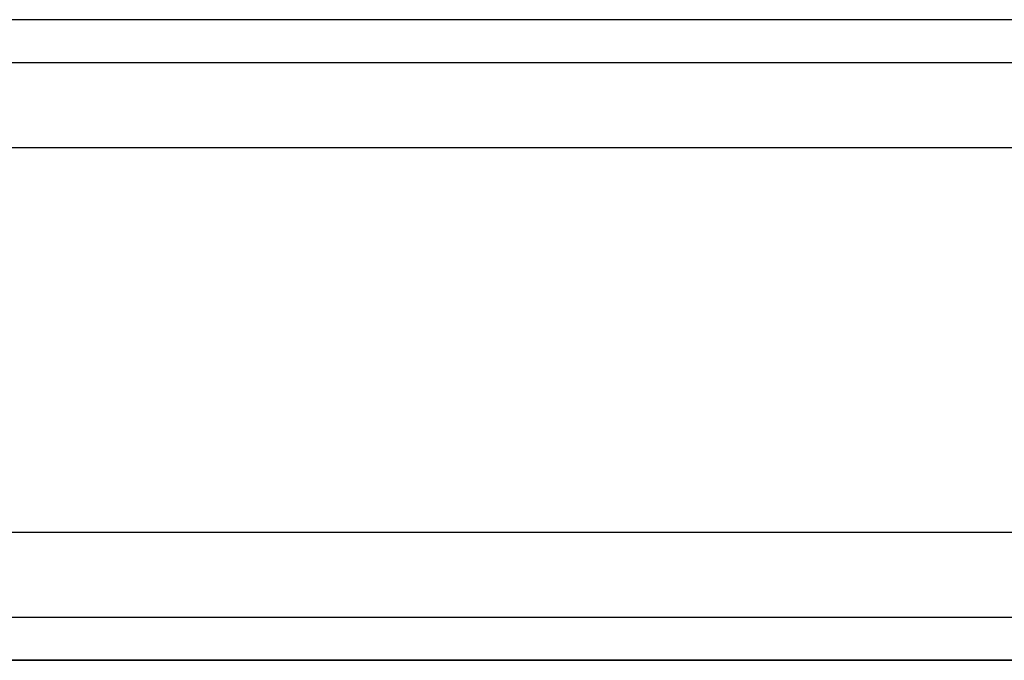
# Model space of a CAD drawing. Header units: millimetres. Extents: x -7950 to -6950, y 4408 to 5408.
# Tile 64 of 111: x -7120 to -7097, y 4856 to 4871. Entities that reach past the tile are written whole.
import ezdxf

# ---------------------------------------------------------------- set-up
doc = ezdxf.new("R2010")
doc.units = ezdxf.units.MM
doc.layers.add('SHOW Mini_Barndoor 002', color=7, linetype='Continuous', true_color=0x000000)

msp = doc.modelspace()

# ---------------------------------------------------------------- linework, layer by layer
at = {"layer": 'SHOW Mini_Barndoor 002', "color": 18, "lineweight": -3, "true_color": 0x000000}
for points in [[(-7087.035, 4870.667), (-7129.808, 4870.667)], [(-7129.808, 4869.667), (-7087.035, 4869.667)], [(-7084.047, 4867.667), (-7084.048, 4867.667), (-7084.052, 4867.667), (-7084.066, 4867.667), (-7084.124, 4867.667), (-7084.36, 4867.667), (-7085.339, 4867.667), (-7089.481, 4867.667), (-7106.717, 4867.667), (-7161.447, 4867.667)], [(-7161.447, 4858.667), (-7106.717, 4858.667), (-7089.481, 4858.667), (-7085.339, 4858.667), (-7084.36, 4858.667), (-7084.124, 4858.667), (-7084.066, 4858.667), (-7084.052, 4858.667), (-7084.048, 4858.667), (-7084.047, 4858.667)], [(-7078.347, 4856.667), (-7078.348, 4856.667), (-7078.352, 4856.667), (-7078.367, 4856.667), (-7078.43, 4856.667), (-7078.683, 4856.667), (-7079.734, 4856.667), (-7084.182, 4856.667), (-7102.686, 4856.667), (-7161.447, 4856.667)], [(-7078.347, 4855.667), (-7078.348, 4855.667), (-7078.352, 4855.667), (-7078.367, 4855.667), (-7078.43, 4855.667), (-7078.683, 4855.667), (-7079.734, 4855.667), (-7084.182, 4855.667), (-7102.686, 4855.667), (-7161.447, 4855.667)]]:
    msp.add_lwpolyline(points, dxfattribs=at)
msp.add_lwpolyline([(-7161.447, 4855.667), (-7083.048, 4855.667), (-7083.047, 4855.667), (-7083.048, 4855.667)], close=True, dxfattribs=at)

doc.saveas('drawing.dxf')
